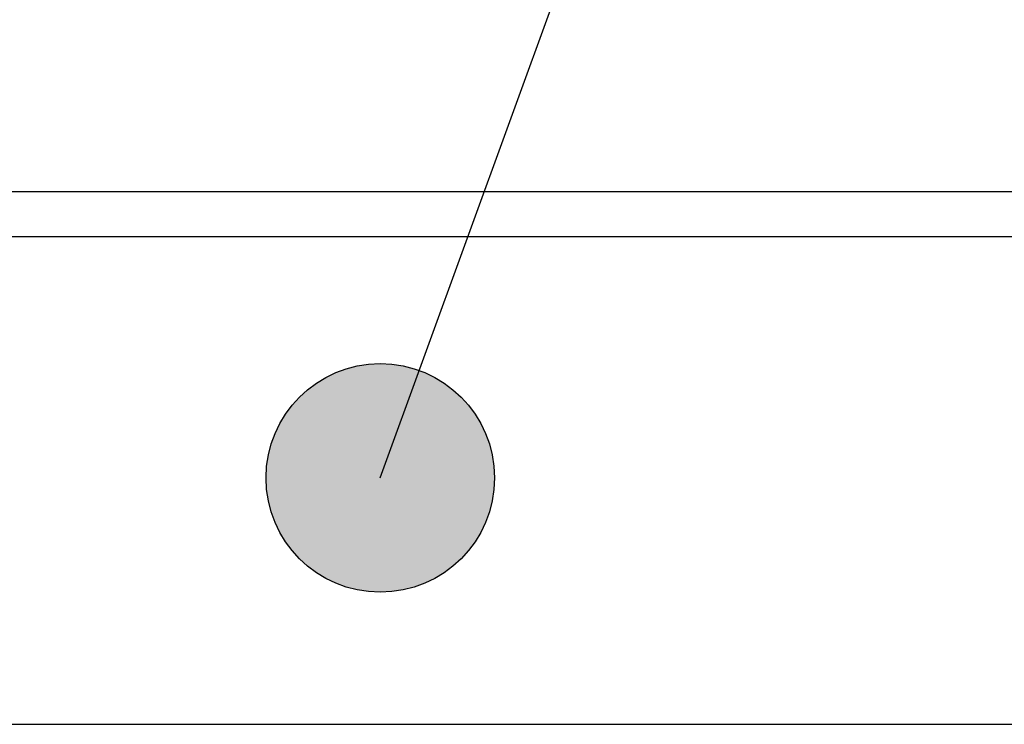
# Model space of a CAD drawing. Extents: x -1765 to 4890, y -3431 to 1272.
# Tile 159 of 189: x 3280 to 3301, y -2463 to -2447. Entities that reach past the tile are written whole.
import ezdxf

# ---------------------------------------------------------------- set-up
doc = ezdxf.new("R2010")
doc.units = 0
doc.layers.get('0').update_dxf_attribs({"linetype": 'CONTINUOUS'})
doc.layers.add('1', color=7, linetype='CONTINUOUS')
doc.dimstyles.get("Standard").update_dxf_attribs({"dimtxt": 0.18, "dimasz": 0.18, "dimexe": 0.18, "dimexo": 0.0625, "dimgap": 0.09, "dimtad": 0, "dimtih": 1, "dimtoh": 1, "dimdec": 4, "dimzin": 0, "dimtxsty": 'STANDARD', "dimcen": 0.09, "dimazin": 3, "dimtfac": 1, "dimtdec": 4, "dimtofl": 0, "dimtmove": 0, "dimatfit": 3, "dimtolj": 1, "dimtzin": 0})

# ---------------------------------------------------------------- blocks, each defined once
blk = doc.blocks.new('STIFFENER_LARGE_E7018-4160', base_point=(2920.115, -2450.751))
at = {"color": 7, "linetype": 'CONTINUOUS'}
for p, q in [((3268.055, -2450.751), (3301.894, -2450.751)), ((3301.894, -2451.751), (3268.055, -2451.751)), ((3278.399, -2462.501), (3301.894, -2462.501))]:
    blk.add_line(p, q, dxfattribs=at)
blk = doc.blocks.new('STIFFENER_ASSY_LARGE_E4160', base_point=(2906.615, -2447.951))
blk.add_blockref('STIFFENER_LARGE_E7018-4160', (2920.115, -2450.751))
blk = doc.blocks.new('LOAD_BO_ASSY_LARGE', base_point=(2906.615, -2447.951))
blk.add_blockref('STIFFENER_ASSY_LARGE_E4160', (2906.615, -2447.951))
blk = doc.blocks.new('WPIF_12INCH', base_point=(2906.615, -2447.851))
blk.add_blockref('LOAD_BO_ASSY_LARGE', (2906.615, -2447.951))
blk = doc.blocks.new('B-B', base_point=(3030.161, -2455.88))
blk.add_blockref('WPIF_12INCH', (2906.615, -2447.851))
blk = doc.blocks.new('1', base_point=(2845.413, -2487.084))
blk.add_blockref('B-B', (3030.161, -2455.88))
blk = doc.blocks.new('E7018-90050', base_point=(2906.615, -2573.992))
at = {"layer": '1'}
blk.add_blockref('1', (2845.413, -2487.084), dxfattribs=at)
blk = doc.blocks.new('VIEW1_POGO_TOWER__26', base_point=(2887.013, -2814.656))
at = {"layer": '1'}
h = blk.add_hatch(color=1, dxfattribs=at)
edge = h.paths.add_edge_path()
edge.add_arc((3287.709, -2457.068), 2.52, -180, 180)
at = {"layer": '1', "color": 1}
blk.add_circle((3287.709, -2457.068), 2.52, dxfattribs=at)
at = {"layer": '1', "color": 1, "linetype": 'CONTINUOUS', "has_arrowhead": 0}
blk.add_leader([(3287.709, -2457.068), (3318.454, -2372.52)], dimstyle='Standard', dxfattribs=at)
blk = doc.blocks.new('SEC_DD__27', base_point=(3500.99, -2456.251))
blk.add_blockref('VIEW1_POGO_TOWER__26', (2887.013, -2814.656))
blk = doc.blocks.new('D-E6980-90193-1S11B__28', base_point=(3525.638, -2222.889))
at = {"layer": '1'}
blk.add_blockref('SEC_DD__27', (3500.99, -2456.251), dxfattribs=at)

msp = doc.modelspace()

# ---------------------------------------------------------------- block references
for name, p in [('D-E6980-90193-1S11B__28', (3525.638, -2222.889)), ('E7018-90050', (2906.615, -2573.992))]:
    msp.add_blockref(name, p)

doc.saveas('drawing.dxf')
